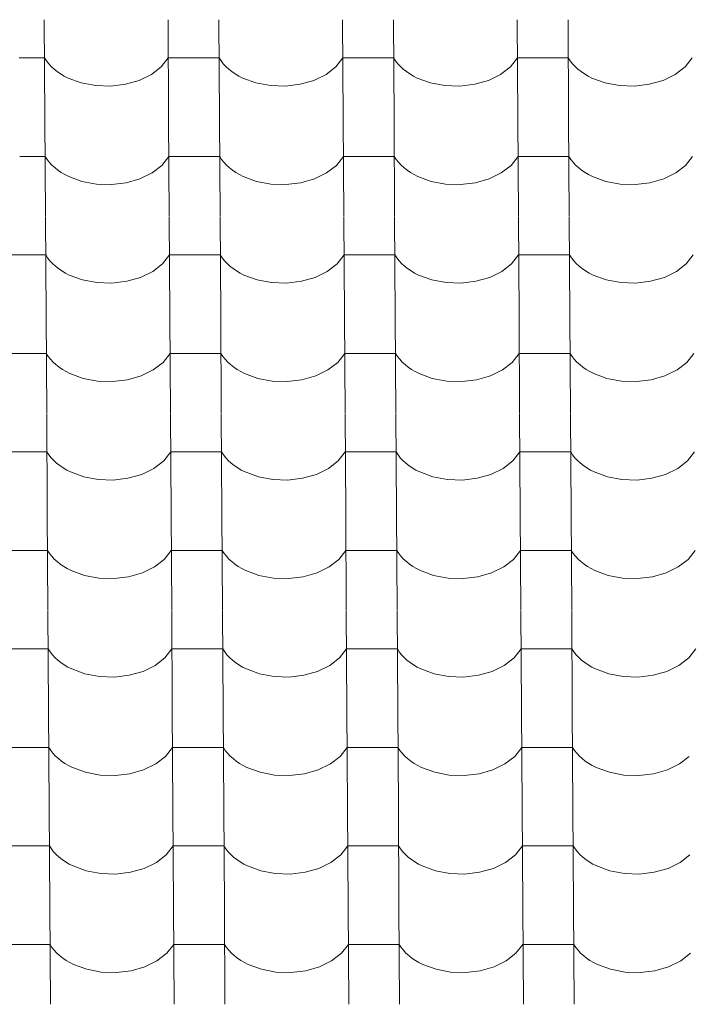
# Model space of a CAD drawing. Header units: millimetres. Extents: x -29001 to 109416, y -1251 to 13451.
# Tile 90 of 163: x -11239 to -10606, y 9032 to 9962. Entities that reach past the tile are written whole.
import ezdxf

# ---------------------------------------------------------------- set-up
doc = ezdxf.new("R2010")
doc.units = ezdxf.units.MM
doc.header["$MEASUREMENT"] = 0
doc.layers.add('POHLED JIŽNÍ_1_Konstrukce - nosné', color=7, linetype='Continuous')
doc.layers.add('POHLED JIŽNÍ_1_Nové_Výplně - Povrchové', color=7, linetype='Continuous')

# ---------------------------------------------------------------- blocks, each defined once
blk = doc.blocks.new('*X1', base_point=(-31394.74, -25864.88))
at = {"layer": 'POHLED JIŽNÍ_1_Nové_Výplně - Povrchové', "color": 21, "linetype": 'Continuous', "lineweight": 20, "true_color": 0xffaaaa}
for p, q in [((-11215.56, 9962.19), (-11214.98, 9869.52)), ((-11098.6, 9962.19), (-11098.02, 9869.52)), ((-11050.57, 9962.19), (-11049.99, 9869.52)), ((-10933.6, 9962.19), (-10933.02, 9869.52)), ((-10885.57, 9962.19), (-10884.99, 9869.52)), ((-10768.61, 9962.19), (-10768.03, 9869.52)), ((-10720.57, 9962.19), (-10719.99, 9869.52)), ((-11215.34, 9926.04), (-11239.35, 9926.04)), ((-11215.34, 9926.04), (-11213.5, 9923.24)), ((-11213.5, 9923.24), (-11211.36, 9920.55)), ((-11211.36, 9920.55), (-11208.93, 9917.96)), ((-11104.99, 9917.65), (-11098.37, 9926.04)), ((-11074.36, 9926.04), (-11098.37, 9926.04)), ((-11050.34, 9926.04), (-11074.36, 9926.04)), ((-11050.34, 9926.04), (-11048.5, 9923.24)), ((-11048.5, 9923.24), (-11046.36, 9920.55)), ((-11046.36, 9920.55), (-11043.94, 9917.96)), ((-10939.99, 9917.65), (-10933.38, 9926.04)), ((-10909.36, 9926.04), (-10933.38, 9926.04)), ((-10885.34, 9926.04), (-10909.36, 9926.04)), ((-10885.34, 9926.04), (-10883.5, 9923.24)), ((-10883.5, 9923.24), (-10881.36, 9920.55)), ((-10881.36, 9920.55), (-10878.94, 9917.96)), ((-10774.99, 9917.65), (-10768.38, 9926.04)), ((-10744.36, 9926.04), (-10768.38, 9926.04)), ((-10720.34, 9926.04), (-10744.36, 9926.04)), ((-10720.34, 9926.04), (-10718.5, 9923.24)), ((-10718.5, 9923.24), (-10716.36, 9920.55)), ((-10716.36, 9920.55), (-10713.94, 9917.96)), ((-10610, 9917.65), (-10603.38, 9926.04)), ((-11208.93, 9917.96), (-11206.24, 9915.5)), ((-11206.24, 9915.5), (-11203.28, 9913.17)), ((-11203.28, 9913.17), (-11200.08, 9910.99)), ((-11114.25, 9910.48), (-11104.99, 9917.65)), ((-11043.94, 9917.96), (-11041.24, 9915.5)), ((-11041.24, 9915.5), (-11038.28, 9913.17)), ((-11038.28, 9913.17), (-11035.09, 9910.99)), ((-10949.26, 9910.48), (-10939.99, 9917.65)), ((-10878.94, 9917.96), (-10876.24, 9915.5)), ((-10876.24, 9915.5), (-10873.29, 9913.17)), ((-10873.29, 9913.17), (-10870.09, 9910.99)), ((-10784.26, 9910.48), (-10774.99, 9917.65)), ((-10713.94, 9917.96), (-10711.24, 9915.5)), ((-10711.24, 9915.5), (-10708.29, 9913.17)), ((-10708.29, 9913.17), (-10705.09, 9910.99)), ((-10619.26, 9910.48), (-10610, 9917.65)), ((-11200.08, 9910.99), (-11196.66, 9908.97)), ((-11196.66, 9908.97), (-11193.03, 9907.12)), ((-11193.03, 9907.12), (-11180.55, 9902.55)), ((-11180.55, 9902.55), (-11166.88, 9899.96)), ((-11138.73, 9901.16), (-11125.7, 9904.89)), ((-11125.7, 9904.89), (-11114.25, 9910.48)), ((-11035.09, 9910.99), (-11031.66, 9908.97)), ((-11031.66, 9908.97), (-11028.03, 9907.12)), ((-11028.03, 9907.12), (-11015.56, 9902.55)), ((-11015.56, 9902.55), (-11001.88, 9899.96)), ((-10973.73, 9901.16), (-10960.7, 9904.89)), ((-10960.7, 9904.89), (-10949.26, 9910.48)), ((-10870.09, 9910.99), (-10866.66, 9908.97)), ((-10866.66, 9908.97), (-10863.03, 9907.12)), ((-10863.03, 9907.12), (-10850.56, 9902.55)), ((-10850.56, 9902.55), (-10836.88, 9899.96)), ((-10808.74, 9901.16), (-10795.7, 9904.89)), ((-10795.7, 9904.89), (-10784.26, 9910.48)), ((-10705.09, 9910.99), (-10701.67, 9908.97)), ((-10701.67, 9908.97), (-10698.03, 9907.12)), ((-10698.03, 9907.12), (-10685.56, 9902.55)), ((-10685.56, 9902.55), (-10671.89, 9899.96)), ((-10643.74, 9901.16), (-10630.7, 9904.89)), ((-10630.7, 9904.89), (-10619.26, 9910.48)), ((-11166.88, 9899.96), (-11152.7, 9899.49)), ((-11152.7, 9899.49), (-11138.73, 9901.16)), ((-11001.88, 9899.96), (-10987.7, 9899.49)), ((-10987.7, 9899.49), (-10973.73, 9901.16)), ((-10836.88, 9899.96), (-10822.7, 9899.49)), ((-10822.7, 9899.49), (-10808.74, 9901.16)), ((-10671.89, 9899.96), (-10657.7, 9899.49)), ((-10657.7, 9899.49), (-10643.74, 9901.16)), ((-11214.98, 9869.18), (-11214.4, 9776.51)), ((-11098.02, 9869.18), (-11097.44, 9776.51)), ((-11049.98, 9869.18), (-11049.4, 9776.51)), ((-10933.02, 9869.18), (-10932.44, 9776.51)), ((-10884.99, 9869.18), (-10884.41, 9776.51)), ((-10768.02, 9869.18), (-10767.44, 9776.51)), ((-10719.99, 9869.18), (-10719.41, 9776.51)), ((-11214.76, 9833.03), (-11238.77, 9833.03)), ((-11214.76, 9833.03), (-11212.91, 9830.23)), ((-11212.91, 9830.23), (-11210.78, 9827.54)), ((-11210.78, 9827.54), (-11208.35, 9824.95)), ((-11104.41, 9824.64), (-11097.79, 9833.03)), ((-11073.78, 9833.03), (-11097.79, 9833.03)), ((-11049.76, 9833.03), (-11073.78, 9833.03)), ((-11049.76, 9833.03), (-11047.92, 9830.23)), ((-11047.92, 9830.23), (-11045.78, 9827.54)), ((-11045.78, 9827.54), (-11043.35, 9824.95)), ((-10939.41, 9824.64), (-10932.79, 9833.03)), ((-10908.78, 9833.03), (-10932.79, 9833.03)), ((-10884.76, 9833.03), (-10908.78, 9833.03)), ((-10884.76, 9833.03), (-10882.92, 9830.23)), ((-10882.92, 9830.23), (-10880.78, 9827.54)), ((-10880.78, 9827.54), (-10878.36, 9824.95)), ((-10774.41, 9824.64), (-10767.8, 9833.03)), ((-10743.78, 9833.03), (-10767.8, 9833.03)), ((-10719.76, 9833.03), (-10743.78, 9833.03)), ((-10719.76, 9833.03), (-10717.92, 9830.23)), ((-10717.92, 9830.23), (-10715.78, 9827.54)), ((-10715.78, 9827.54), (-10713.36, 9824.95)), ((-10609.42, 9824.64), (-10602.8, 9833.03)), ((-11208.35, 9824.95), (-11205.66, 9822.49)), ((-11205.66, 9822.49), (-11202.7, 9820.16)), ((-11202.7, 9820.16), (-11199.5, 9817.98)), ((-11113.67, 9817.47), (-11104.41, 9824.64)), ((-11043.35, 9824.95), (-11040.66, 9822.49)), ((-11040.66, 9822.49), (-11037.7, 9820.16)), ((-11037.7, 9820.16), (-11034.5, 9817.98)), ((-10948.68, 9817.47), (-10939.41, 9824.64)), ((-10878.36, 9824.95), (-10875.66, 9822.49)), ((-10875.66, 9822.49), (-10872.71, 9820.16)), ((-10872.71, 9820.16), (-10869.51, 9817.98)), ((-10783.68, 9817.47), (-10774.41, 9824.64)), ((-10713.36, 9824.95), (-10710.66, 9822.49)), ((-10710.66, 9822.49), (-10707.71, 9820.16)), ((-10707.71, 9820.16), (-10704.51, 9817.98)), ((-10618.68, 9817.47), (-10609.42, 9824.64)), ((-11199.5, 9817.98), (-11196.08, 9815.96)), ((-11196.08, 9815.96), (-11192.44, 9814.11)), ((-11192.44, 9814.11), (-11179.97, 9809.54)), ((-11179.97, 9809.54), (-11166.3, 9806.95)), ((-11138.15, 9808.15), (-11125.11, 9811.88)), ((-11125.11, 9811.88), (-11113.67, 9817.47)), ((-11034.5, 9817.98), (-11031.08, 9815.96)), ((-11031.08, 9815.96), (-11027.45, 9814.11)), ((-11027.45, 9814.11), (-11014.97, 9809.54)), ((-11014.97, 9809.54), (-11001.3, 9806.95)), ((-10973.15, 9808.15), (-10960.12, 9811.88)), ((-10960.12, 9811.88), (-10948.68, 9817.47)), ((-10869.51, 9817.98), (-10866.08, 9815.96)), ((-10866.08, 9815.96), (-10862.45, 9814.11)), ((-10862.45, 9814.11), (-10849.98, 9809.54)), ((-10849.98, 9809.54), (-10836.3, 9806.95)), ((-10808.16, 9808.15), (-10795.12, 9811.88)), ((-10795.12, 9811.88), (-10783.68, 9817.47)), ((-10704.51, 9817.98), (-10701.09, 9815.96)), ((-10701.09, 9815.96), (-10697.45, 9814.11)), ((-10697.45, 9814.11), (-10684.98, 9809.54)), ((-10684.98, 9809.54), (-10671.3, 9806.95)), ((-10643.16, 9808.15), (-10630.12, 9811.88)), ((-10630.12, 9811.88), (-10618.68, 9817.47)), ((-11166.3, 9806.95), (-11152.12, 9806.48)), ((-11152.12, 9806.48), (-11138.15, 9808.15)), ((-11001.3, 9806.95), (-10987.12, 9806.48)), ((-10987.12, 9806.48), (-10973.15, 9808.15)), ((-10836.3, 9806.95), (-10822.12, 9806.48)), ((-10822.12, 9806.48), (-10808.16, 9808.15)), ((-10671.3, 9806.95), (-10657.12, 9806.48)), ((-10657.12, 9806.48), (-10643.16, 9808.15)), ((-11214.4, 9776.17), (-11213.82, 9683.5)), ((-11097.44, 9776.17), (-11096.86, 9683.5)), ((-11049.4, 9776.17), (-11048.82, 9683.5)), ((-10932.44, 9776.17), (-10931.86, 9683.5)), ((-10884.4, 9776.17), (-10883.83, 9683.5)), ((-10767.44, 9776.17), (-10766.86, 9683.5)), ((-10719.41, 9776.17), (-10718.83, 9683.5)), ((-11238.19, 9740.02), (-11262.21, 9740.02)), ((-11214.17, 9740.02), (-11238.19, 9740.02)), ((-11214.17, 9740.02), (-11212.33, 9737.22)), ((-11212.33, 9737.22), (-11210.19, 9734.53)), ((-11103.83, 9731.63), (-11097.21, 9740.02)), ((-11073.19, 9740.02), (-11097.21, 9740.02)), ((-11049.18, 9740.02), (-11073.19, 9740.02)), ((-11049.18, 9740.02), (-11047.33, 9737.22)), ((-11047.33, 9737.22), (-11045.2, 9734.53)), ((-10938.83, 9731.63), (-10932.21, 9740.02)), ((-10908.2, 9740.02), (-10932.21, 9740.02)), ((-10884.18, 9740.02), (-10908.2, 9740.02)), ((-10884.18, 9740.02), (-10882.34, 9737.22)), ((-10882.34, 9737.22), (-10880.2, 9734.53)), ((-10773.83, 9731.63), (-10767.22, 9740.02)), ((-10743.2, 9740.02), (-10767.22, 9740.02)), ((-10719.18, 9740.02), (-10743.2, 9740.02)), ((-10719.18, 9740.02), (-10717.34, 9737.22)), ((-10717.34, 9737.22), (-10715.2, 9734.53)), ((-10608.83, 9731.63), (-10602.22, 9740.02)), ((-11210.19, 9734.53), (-11207.77, 9731.94)), ((-11207.77, 9731.94), (-11205.07, 9729.48)), ((-11205.07, 9729.48), (-11202.12, 9727.15)), ((-11202.12, 9727.15), (-11198.92, 9724.97)), ((-11113.09, 9724.46), (-11103.83, 9731.63)), ((-11045.2, 9734.53), (-11042.77, 9731.94)), ((-11042.77, 9731.94), (-11040.08, 9729.48)), ((-11040.08, 9729.48), (-11037.12, 9727.15)), ((-11037.12, 9727.15), (-11033.92, 9724.97)), ((-10948.09, 9724.46), (-10938.83, 9731.63)), ((-10880.2, 9734.53), (-10877.78, 9731.94)), ((-10877.78, 9731.94), (-10875.08, 9729.48)), ((-10875.08, 9729.48), (-10872.12, 9727.15)), ((-10872.12, 9727.15), (-10868.93, 9724.97)), ((-10783.1, 9724.46), (-10773.83, 9731.63)), ((-10715.2, 9734.53), (-10712.78, 9731.94)), ((-10712.78, 9731.94), (-10710.08, 9729.48)), ((-10710.08, 9729.48), (-10707.13, 9727.15)), ((-10707.13, 9727.15), (-10703.93, 9724.97)), ((-10618.1, 9724.46), (-10608.83, 9731.63)), ((-11198.92, 9724.97), (-11195.5, 9722.95)), ((-11195.5, 9722.95), (-11191.86, 9721.1)), ((-11191.86, 9721.1), (-11179.39, 9716.53)), ((-11179.39, 9716.53), (-11165.72, 9713.94)), ((-11137.57, 9715.14), (-11124.53, 9718.87)), ((-11124.53, 9718.87), (-11113.09, 9724.46)), ((-11033.92, 9724.97), (-11030.5, 9722.95)), ((-11030.5, 9722.95), (-11026.87, 9721.1)), ((-11026.87, 9721.1), (-11014.39, 9716.53)), ((-11014.39, 9716.53), (-11000.72, 9713.94)), ((-10972.57, 9715.14), (-10959.54, 9718.87)), ((-10959.54, 9718.87), (-10948.09, 9724.46)), ((-10868.93, 9724.97), (-10865.5, 9722.95)), ((-10865.5, 9722.95), (-10861.87, 9721.1)), ((-10861.87, 9721.1), (-10849.4, 9716.53)), ((-10849.4, 9716.53), (-10835.72, 9713.94)), ((-10807.57, 9715.14), (-10794.54, 9718.87)), ((-10794.54, 9718.87), (-10783.1, 9724.46)), ((-10703.93, 9724.97), (-10700.5, 9722.95)), ((-10700.5, 9722.95), (-10696.87, 9721.1)), ((-10696.87, 9721.1), (-10684.4, 9716.53)), ((-10684.4, 9716.53), (-10670.72, 9713.94)), ((-10642.58, 9715.14), (-10629.54, 9718.87)), ((-10629.54, 9718.87), (-10618.1, 9724.46)), ((-11165.72, 9713.94), (-11151.53, 9713.47)), ((-11151.53, 9713.47), (-11137.57, 9715.14)), ((-11000.72, 9713.94), (-10986.54, 9713.47)), ((-10986.54, 9713.47), (-10972.57, 9715.14)), ((-10835.72, 9713.94), (-10821.54, 9713.47)), ((-10821.54, 9713.47), (-10807.57, 9715.14)), ((-10670.72, 9713.94), (-10656.54, 9713.47)), ((-10656.54, 9713.47), (-10642.58, 9715.14)), ((-11213.82, 9683.16), (-11213.24, 9590.49)), ((-11096.86, 9683.16), (-11096.28, 9590.49)), ((-11048.82, 9683.16), (-11048.24, 9590.49)), ((-10931.86, 9683.16), (-10931.28, 9590.49)), ((-10883.82, 9683.16), (-10883.24, 9590.49)), ((-10766.86, 9683.16), (-10766.28, 9590.49)), ((-10718.83, 9683.16), (-10718.25, 9590.49)), ((-11237.61, 9647.01), (-11261.63, 9647.01)), ((-11213.59, 9647.01), (-11237.61, 9647.01)), ((-11213.59, 9647.01), (-11211.75, 9644.22)), ((-11211.75, 9644.22), (-11209.61, 9641.52)), ((-11103.24, 9638.62), (-11096.63, 9647.01)), ((-11072.61, 9647.01), (-11096.63, 9647.01)), ((-11048.59, 9647.01), (-11072.61, 9647.01)), ((-11048.59, 9647.01), (-11046.75, 9644.22)), ((-11046.75, 9644.22), (-11044.62, 9641.52)), ((-10938.25, 9638.62), (-10931.63, 9647.01)), ((-10907.61, 9647.01), (-10931.63, 9647.01)), ((-10883.6, 9647.01), (-10907.61, 9647.01)), ((-10883.6, 9647.01), (-10881.76, 9644.22)), ((-10881.76, 9644.22), (-10879.62, 9641.52)), ((-10773.25, 9638.62), (-10766.63, 9647.01)), ((-10742.62, 9647.01), (-10766.63, 9647.01)), ((-10718.6, 9647.01), (-10742.62, 9647.01)), ((-10718.6, 9647.01), (-10716.76, 9644.22)), ((-10716.76, 9644.22), (-10714.62, 9641.52)), ((-10608.25, 9638.62), (-10601.64, 9647.01)), ((-11209.61, 9641.52), (-11207.19, 9638.93)), ((-11207.19, 9638.93), (-11204.49, 9636.47)), ((-11204.49, 9636.47), (-11201.54, 9634.14)), ((-11201.54, 9634.14), (-11198.34, 9631.96)), ((-11112.51, 9631.45), (-11103.24, 9638.62)), ((-11044.62, 9641.52), (-11042.19, 9638.93)), ((-11042.19, 9638.93), (-11039.49, 9636.47)), ((-11039.49, 9636.47), (-11036.54, 9634.14)), ((-11036.54, 9634.14), (-11033.34, 9631.96)), ((-10947.51, 9631.45), (-10938.25, 9638.62)), ((-10879.62, 9641.52), (-10877.19, 9638.93)), ((-10877.19, 9638.93), (-10874.5, 9636.47)), ((-10874.5, 9636.47), (-10871.54, 9634.14)), ((-10871.54, 9634.14), (-10868.34, 9631.96)), ((-10782.52, 9631.45), (-10773.25, 9638.62)), ((-10714.62, 9641.52), (-10712.2, 9638.93)), ((-10712.2, 9638.93), (-10709.5, 9636.47)), ((-10709.5, 9636.47), (-10706.55, 9634.14)), ((-10706.55, 9634.14), (-10703.35, 9631.96)), ((-10617.52, 9631.45), (-10608.25, 9638.62)), ((-11198.34, 9631.96), (-11194.91, 9629.94)), ((-11194.91, 9629.94), (-11191.28, 9628.1)), ((-11191.28, 9628.1), (-11178.81, 9623.52)), ((-11178.81, 9623.52), (-11165.13, 9620.94)), ((-11136.99, 9622.13), (-11123.95, 9625.86)), ((-11123.95, 9625.86), (-11112.51, 9631.45)), ((-11033.34, 9631.96), (-11029.92, 9629.94)), ((-11029.92, 9629.94), (-11026.28, 9628.1)), ((-11026.28, 9628.1), (-11013.81, 9623.52)), ((-11013.81, 9623.52), (-11000.14, 9620.94)), ((-10971.99, 9622.13), (-10958.95, 9625.86)), ((-10958.95, 9625.86), (-10947.51, 9631.45)), ((-10868.34, 9631.96), (-10864.92, 9629.94)), ((-10864.92, 9629.94), (-10861.29, 9628.1)), ((-10861.29, 9628.1), (-10848.81, 9623.52)), ((-10848.81, 9623.52), (-10835.14, 9620.94)), ((-10806.99, 9622.13), (-10793.96, 9625.86)), ((-10793.96, 9625.86), (-10782.52, 9631.45)), ((-10703.35, 9631.96), (-10699.92, 9629.94)), ((-10699.92, 9629.94), (-10696.29, 9628.1)), ((-10696.29, 9628.1), (-10683.82, 9623.52)), ((-10683.82, 9623.52), (-10670.14, 9620.94)), ((-10642, 9622.13), (-10628.96, 9625.86)), ((-10628.96, 9625.86), (-10617.52, 9631.45)), ((-11165.13, 9620.94), (-11150.95, 9620.46)), ((-11150.95, 9620.46), (-11136.99, 9622.13)), ((-11000.14, 9620.94), (-10985.95, 9620.46)), ((-10985.95, 9620.46), (-10971.99, 9622.13)), ((-10835.14, 9620.94), (-10820.96, 9620.46)), ((-10820.96, 9620.46), (-10806.99, 9622.13)), ((-10670.14, 9620.94), (-10655.96, 9620.46)), ((-10655.96, 9620.46), (-10642, 9622.13)), ((-11213.24, 9590.16), (-11212.66, 9497.48)), ((-11096.27, 9590.16), (-11095.69, 9497.48)), ((-11048.24, 9590.16), (-11047.66, 9497.48)), ((-10931.28, 9590.16), (-10930.7, 9497.48)), ((-10883.24, 9590.16), (-10882.66, 9497.48)), ((-10766.28, 9590.16), (-10765.7, 9497.48)), ((-10718.24, 9590.16), (-10717.67, 9497.48)), ((-11237.03, 9554), (-11261.05, 9554)), ((-11213.01, 9554), (-11237.03, 9554)), ((-11213.01, 9554), (-11211.17, 9551.21)), ((-11211.17, 9551.21), (-11209.03, 9548.51)), ((-11102.66, 9545.61), (-11096.05, 9554)), ((-11072.03, 9554), (-11096.05, 9554)), ((-11048.01, 9554), (-11072.03, 9554)), ((-11048.01, 9554), (-11046.17, 9551.21)), ((-11046.17, 9551.21), (-11044.03, 9548.51)), ((-10937.67, 9545.61), (-10931.05, 9554)), ((-10907.03, 9554), (-10931.05, 9554)), ((-10883.02, 9554), (-10907.03, 9554)), ((-10883.02, 9554), (-10881.17, 9551.21)), ((-10881.17, 9551.21), (-10879.04, 9548.51)), ((-10772.67, 9545.61), (-10766.05, 9554)), ((-10742.04, 9554), (-10766.05, 9554)), ((-10718.02, 9554), (-10742.04, 9554)), ((-10718.02, 9554), (-10716.18, 9551.21)), ((-10716.18, 9551.21), (-10714.04, 9548.51)), ((-10607.67, 9545.61), (-10601.06, 9554)), ((-11209.03, 9548.51), (-11206.61, 9545.92)), ((-11206.61, 9545.92), (-11203.91, 9543.46)), ((-11203.91, 9543.46), (-11200.96, 9541.13)), ((-11200.96, 9541.13), (-11197.76, 9538.95)), ((-11111.93, 9538.44), (-11102.66, 9545.61)), ((-11044.03, 9548.51), (-11041.61, 9545.92)), ((-11041.61, 9545.92), (-11038.91, 9543.46)), ((-11038.91, 9543.46), (-11035.96, 9541.13)), ((-11035.96, 9541.13), (-11032.76, 9538.95)), ((-10946.93, 9538.44), (-10937.67, 9545.61)), ((-10879.04, 9548.51), (-10876.61, 9545.92)), ((-10876.61, 9545.92), (-10873.92, 9543.46)), ((-10873.92, 9543.46), (-10870.96, 9541.13)), ((-10870.96, 9541.13), (-10867.76, 9538.95)), ((-10781.93, 9538.44), (-10772.67, 9545.61)), ((-10714.04, 9548.51), (-10711.62, 9545.92)), ((-10711.62, 9545.92), (-10708.92, 9543.46)), ((-10708.92, 9543.46), (-10705.96, 9541.13)), ((-10705.96, 9541.13), (-10702.77, 9538.95)), ((-10616.94, 9538.44), (-10607.67, 9545.61)), ((-11197.76, 9538.95), (-11194.33, 9536.93)), ((-11194.33, 9536.93), (-11190.7, 9535.09)), ((-11190.7, 9535.09), (-11178.23, 9530.51)), ((-11178.23, 9530.51), (-11164.55, 9527.93)), ((-11136.41, 9529.13), (-11123.37, 9532.85)), ((-11123.37, 9532.85), (-11111.93, 9538.44)), ((-11032.76, 9538.95), (-11029.34, 9536.93)), ((-11029.34, 9536.93), (-11025.7, 9535.09)), ((-11025.7, 9535.09), (-11013.23, 9530.51)), ((-11013.23, 9530.51), (-10999.55, 9527.93)), ((-10971.41, 9529.13), (-10958.37, 9532.85)), ((-10958.37, 9532.85), (-10946.93, 9538.44)), ((-10867.76, 9538.95), (-10864.34, 9536.93)), ((-10864.34, 9536.93), (-10860.7, 9535.09)), ((-10860.7, 9535.09), (-10848.23, 9530.51)), ((-10848.23, 9530.51), (-10834.56, 9527.93)), ((-10806.41, 9529.13), (-10793.38, 9532.85)), ((-10793.38, 9532.85), (-10781.93, 9538.44)), ((-10702.77, 9538.95), (-10699.34, 9536.93)), ((-10699.34, 9536.93), (-10695.71, 9535.09)), ((-10695.71, 9535.09), (-10683.24, 9530.51)), ((-10683.24, 9530.51), (-10669.56, 9527.93)), ((-10641.41, 9529.13), (-10628.38, 9532.85)), ((-10628.38, 9532.85), (-10616.94, 9538.44)), ((-11164.55, 9527.93), (-11150.37, 9527.46)), ((-11150.37, 9527.46), (-11136.41, 9529.13)), ((-10999.55, 9527.93), (-10985.37, 9527.46)), ((-10985.37, 9527.46), (-10971.41, 9529.13)), ((-10834.56, 9527.93), (-10820.38, 9527.46)), ((-10820.38, 9527.46), (-10806.41, 9529.13)), ((-10669.56, 9527.93), (-10655.38, 9527.46)), ((-10655.38, 9527.46), (-10641.41, 9529.13)), ((-11212.66, 9497.15), (-11212.08, 9404.47)), ((-11095.69, 9497.15), (-11095.11, 9404.47)), ((-11047.66, 9497.15), (-11047.08, 9404.47)), ((-10930.69, 9497.15), (-10930.12, 9404.47)), ((-10882.66, 9497.15), (-10882.08, 9404.47)), ((-10765.7, 9497.15), (-10765.12, 9404.47)), ((-10717.66, 9497.15), (-10717.08, 9404.47)), ((-11236.45, 9460.99), (-11260.46, 9460.99)), ((-11212.43, 9460.99), (-11236.45, 9460.99)), ((-11212.43, 9460.99), (-11210.59, 9458.2)), ((-11210.59, 9458.2), (-11208.45, 9455.5)), ((-11102.08, 9452.6), (-11095.47, 9460.99)), ((-11071.45, 9460.99), (-11095.47, 9460.99)), ((-11047.43, 9460.99), (-11071.45, 9460.99)), ((-11047.43, 9460.99), (-11045.59, 9458.2)), ((-11045.59, 9458.2), (-11043.45, 9455.5)), ((-10937.08, 9452.6), (-10930.47, 9460.99)), ((-10906.45, 9460.99), (-10930.47, 9460.99)), ((-10882.43, 9460.99), (-10906.45, 9460.99)), ((-10882.43, 9460.99), (-10880.59, 9458.2)), ((-10880.59, 9458.2), (-10878.45, 9455.5)), ((-10772.09, 9452.6), (-10765.47, 9460.99)), ((-10741.45, 9460.99), (-10765.47, 9460.99)), ((-10717.44, 9460.99), (-10741.45, 9460.99)), ((-10717.44, 9460.99), (-10715.6, 9458.2)), ((-10715.6, 9458.2), (-10713.46, 9455.5)), ((-10607.09, 9452.6), (-10600.47, 9460.99)), ((-11208.45, 9455.5), (-11206.03, 9452.91)), ((-11206.03, 9452.91), (-11203.33, 9450.45)), ((-11203.33, 9450.45), (-11200.37, 9448.12)), ((-11200.37, 9448.12), (-11197.18, 9445.94)), ((-11111.35, 9445.43), (-11102.08, 9452.6)), ((-11043.45, 9455.5), (-11041.03, 9452.91)), ((-11041.03, 9452.91), (-11038.33, 9450.45)), ((-11038.33, 9450.45), (-11035.38, 9448.12)), ((-11035.38, 9448.12), (-11032.18, 9445.94)), ((-10946.35, 9445.43), (-10937.08, 9452.6)), ((-10878.45, 9455.5), (-10876.03, 9452.91)), ((-10876.03, 9452.91), (-10873.33, 9450.45)), ((-10873.33, 9450.45), (-10870.38, 9448.12)), ((-10870.38, 9448.12), (-10867.18, 9445.94)), ((-10781.35, 9445.43), (-10772.09, 9452.6)), ((-10713.46, 9455.5), (-10711.03, 9452.91)), ((-10711.03, 9452.91), (-10708.34, 9450.45)), ((-10708.34, 9450.45), (-10705.38, 9448.12)), ((-10705.38, 9448.12), (-10702.18, 9445.94)), ((-10616.35, 9445.43), (-10607.09, 9452.6)), ((-11197.18, 9445.94), (-11193.75, 9443.93)), ((-11193.75, 9443.93), (-11190.12, 9442.08)), ((-11190.12, 9442.08), (-11177.65, 9437.5)), ((-11177.65, 9437.5), (-11163.97, 9434.92)), ((-11135.82, 9436.12), (-11122.79, 9439.84)), ((-11122.79, 9439.84), (-11111.35, 9445.43)), ((-11032.18, 9445.94), (-11028.75, 9443.93)), ((-11028.75, 9443.93), (-11025.12, 9442.08)), ((-11025.12, 9442.08), (-11012.65, 9437.5)), ((-11012.65, 9437.5), (-10998.97, 9434.92)), ((-10970.83, 9436.12), (-10957.79, 9439.84)), ((-10957.79, 9439.84), (-10946.35, 9445.43)), ((-10867.18, 9445.94), (-10863.76, 9443.93)), ((-10863.76, 9443.93), (-10860.12, 9442.08)), ((-10860.12, 9442.08), (-10847.65, 9437.5)), ((-10847.65, 9437.5), (-10833.98, 9434.92)), ((-10805.83, 9436.12), (-10792.79, 9439.84)), ((-10792.79, 9439.84), (-10781.35, 9445.43)), ((-10702.18, 9445.94), (-10698.76, 9443.93)), ((-10698.76, 9443.93), (-10695.13, 9442.08)), ((-10695.13, 9442.08), (-10682.65, 9437.5)), ((-10682.65, 9437.5), (-10668.98, 9434.92)), ((-10640.83, 9436.12), (-10627.8, 9439.84)), ((-10627.8, 9439.84), (-10616.35, 9445.43)), ((-11163.97, 9434.92), (-11149.79, 9434.45)), ((-11149.79, 9434.45), (-11135.82, 9436.12)), ((-10998.97, 9434.92), (-10984.79, 9434.45)), ((-10984.79, 9434.45), (-10970.83, 9436.12)), ((-10833.98, 9434.92), (-10819.79, 9434.45)), ((-10819.79, 9434.45), (-10805.83, 9436.12)), ((-10668.98, 9434.92), (-10654.8, 9434.45)), ((-10654.8, 9434.45), (-10640.83, 9436.12)), ((-11212.07, 9404.14), (-11211.49, 9311.46)), ((-11095.11, 9404.14), (-11094.53, 9311.46)), ((-11047.08, 9404.14), (-11046.5, 9311.46)), ((-10930.11, 9404.14), (-10929.53, 9311.46)), ((-10882.08, 9404.14), (-10881.5, 9311.46)), ((-10765.12, 9404.14), (-10764.54, 9311.46)), ((-10717.08, 9404.14), (-10716.5, 9311.46)), ((-11235.86, 9367.98), (-11259.88, 9367.98)), ((-11211.85, 9367.98), (-11235.86, 9367.98)), ((-11211.85, 9367.98), (-11210.01, 9365.19)), ((-11210.01, 9365.19), (-11207.87, 9362.49)), ((-11101.5, 9359.59), (-11094.88, 9367.98)), ((-11070.87, 9367.98), (-11094.88, 9367.98)), ((-11046.85, 9367.98), (-11070.87, 9367.98)), ((-11046.85, 9367.98), (-11045.01, 9365.19)), ((-11045.01, 9365.19), (-11042.87, 9362.49)), ((-10936.5, 9359.59), (-10929.89, 9367.98)), ((-10905.87, 9367.98), (-10929.89, 9367.98)), ((-10881.85, 9367.98), (-10905.87, 9367.98)), ((-10881.85, 9367.98), (-10880.01, 9365.19)), ((-10880.01, 9365.19), (-10877.87, 9362.49)), ((-10771.51, 9359.59), (-10764.89, 9367.98)), ((-10740.87, 9367.98), (-10764.89, 9367.98)), ((-10716.86, 9367.98), (-10740.87, 9367.98)), ((-10716.86, 9367.98), (-10715.01, 9365.19)), ((-10715.01, 9365.19), (-10712.88, 9362.49)), ((-10606.51, 9359.59), (-10599.89, 9367.98)), ((-11207.87, 9362.49), (-11205.44, 9359.9)), ((-11205.44, 9359.9), (-11202.75, 9357.44)), ((-11202.75, 9357.44), (-11199.79, 9355.11)), ((-11199.79, 9355.11), (-11196.59, 9352.93)), ((-11110.77, 9352.42), (-11101.5, 9359.59)), ((-11042.87, 9362.49), (-11040.45, 9359.9)), ((-11040.45, 9359.9), (-11037.75, 9357.44)), ((-11037.75, 9357.44), (-11034.8, 9355.11)), ((-11034.8, 9355.11), (-11031.6, 9352.93)), ((-10945.77, 9352.42), (-10936.5, 9359.59)), ((-10877.87, 9362.49), (-10875.45, 9359.9)), ((-10875.45, 9359.9), (-10872.75, 9357.44)), ((-10872.75, 9357.44), (-10869.8, 9355.11)), ((-10869.8, 9355.11), (-10866.6, 9352.93)), ((-10780.77, 9352.42), (-10771.51, 9359.59)), ((-10712.88, 9362.49), (-10710.45, 9359.9)), ((-10710.45, 9359.9), (-10707.76, 9357.44)), ((-10707.76, 9357.44), (-10704.8, 9355.11)), ((-10704.8, 9355.11), (-10701.6, 9352.93)), ((-10615.77, 9352.42), (-10606.51, 9359.59)), ((-11196.59, 9352.93), (-11193.17, 9350.92)), ((-11193.17, 9350.92), (-11189.54, 9349.07)), ((-11189.54, 9349.07), (-11177.06, 9344.5)), ((-11177.06, 9344.5), (-11163.39, 9341.91)), ((-11135.24, 9343.11), (-11122.21, 9346.83)), ((-11122.21, 9346.83), (-11110.77, 9352.42)), ((-11031.6, 9352.93), (-11028.17, 9350.92)), ((-11028.17, 9350.92), (-11024.54, 9349.07)), ((-11024.54, 9349.07), (-11012.07, 9344.5)), ((-11012.07, 9344.5), (-10998.39, 9341.91)), ((-10970.25, 9343.11), (-10957.21, 9346.83)), ((-10957.21, 9346.83), (-10945.77, 9352.42)), ((-10866.6, 9352.93), (-10863.17, 9350.92)), ((-10863.17, 9350.92), (-10859.54, 9349.07)), ((-10859.54, 9349.07), (-10847.07, 9344.5)), ((-10847.07, 9344.5), (-10833.39, 9341.91)), ((-10805.25, 9343.11), (-10792.21, 9346.83)), ((-10792.21, 9346.83), (-10780.77, 9352.42)), ((-10701.6, 9352.93), (-10698.18, 9350.92)), ((-10698.18, 9350.92), (-10694.54, 9349.07)), ((-10694.54, 9349.07), (-10682.07, 9344.5)), ((-10682.07, 9344.5), (-10668.4, 9341.91)), ((-10640.25, 9343.11), (-10627.22, 9346.83)), ((-10627.22, 9346.83), (-10615.77, 9352.42)), ((-11163.39, 9341.91), (-11149.21, 9341.44)), ((-11149.21, 9341.44), (-11135.24, 9343.11)), ((-10998.39, 9341.91), (-10984.21, 9341.44)), ((-10984.21, 9341.44), (-10970.25, 9343.11)), ((-10833.39, 9341.91), (-10819.21, 9341.44)), ((-10819.21, 9341.44), (-10805.25, 9343.11)), ((-10668.4, 9341.91), (-10654.22, 9341.44)), ((-10654.22, 9341.44), (-10640.25, 9343.11)), ((-11211.49, 9311.13), (-11210.91, 9218.45)), ((-11094.53, 9311.13), (-11093.95, 9218.45)), ((-11046.49, 9311.13), (-11045.92, 9218.45)), ((-10929.53, 9311.13), (-10928.95, 9218.45)), ((-10881.5, 9311.13), (-10880.92, 9218.45)), ((-10764.53, 9311.13), (-10763.95, 9218.45)), ((-10716.5, 9311.13), (-10715.92, 9218.45)), ((-11235.28, 9274.97), (-11259.3, 9274.97)), ((-11211.27, 9274.97), (-11235.28, 9274.97)), ((-11211.27, 9274.97), (-11209.42, 9272.18)), ((-11209.42, 9272.18), (-11207.29, 9269.48)), ((-11100.92, 9266.59), (-11094.3, 9274.97)), ((-11070.29, 9274.97), (-11094.3, 9274.97)), ((-11046.27, 9274.97), (-11070.29, 9274.97)), ((-11046.27, 9274.97), (-11044.43, 9272.18)), ((-11044.43, 9272.18), (-11042.29, 9269.48)), ((-10935.92, 9266.59), (-10929.31, 9274.97)), ((-10905.29, 9274.97), (-10929.31, 9274.97)), ((-10881.27, 9274.97), (-10905.29, 9274.97)), ((-10881.27, 9274.97), (-10879.43, 9272.18)), ((-10879.43, 9272.18), (-10877.29, 9269.48)), ((-10770.92, 9266.59), (-10764.31, 9274.97)), ((-10740.29, 9274.97), (-10764.31, 9274.97)), ((-10716.27, 9274.97), (-10740.29, 9274.97)), ((-10716.27, 9274.97), (-10714.43, 9272.18)), ((-10714.43, 9272.18), (-10712.29, 9269.48)), ((-11207.29, 9269.48), (-11204.86, 9266.9)), ((-11204.86, 9266.9), (-11202.17, 9264.43)), ((-11202.17, 9264.43), (-11199.21, 9262.1)), ((-11199.21, 9262.1), (-11196.01, 9259.93)), ((-11110.18, 9259.41), (-11100.92, 9266.59)), ((-11042.29, 9269.48), (-11039.87, 9266.9)), ((-11039.87, 9266.9), (-11037.17, 9264.43)), ((-11037.17, 9264.43), (-11034.21, 9262.1)), ((-11034.21, 9262.1), (-11031.02, 9259.93)), ((-10945.19, 9259.41), (-10935.92, 9266.59)), ((-10877.29, 9269.48), (-10874.87, 9266.9)), ((-10874.87, 9266.9), (-10872.17, 9264.43)), ((-10872.17, 9264.43), (-10869.22, 9262.1)), ((-10869.22, 9262.1), (-10866.02, 9259.93)), ((-10780.19, 9259.41), (-10770.92, 9266.59)), ((-10712.29, 9269.48), (-10709.87, 9266.9)), ((-10709.87, 9266.9), (-10707.17, 9264.43)), ((-10707.17, 9264.43), (-10704.22, 9262.1)), ((-10704.22, 9262.1), (-10701.02, 9259.93)), ((-10615.19, 9259.41), (-10605.93, 9266.59)), ((-11196.01, 9259.93), (-11192.59, 9257.91)), ((-11192.59, 9257.91), (-11188.96, 9256.06)), ((-11188.96, 9256.06), (-11176.48, 9251.49)), ((-11176.48, 9251.49), (-11162.81, 9248.9)), ((-11134.66, 9250.1), (-11121.63, 9253.82)), ((-11121.63, 9253.82), (-11110.18, 9259.41)), ((-11031.02, 9259.93), (-11027.59, 9257.91)), ((-11027.59, 9257.91), (-11023.96, 9256.06)), ((-11023.96, 9256.06), (-11011.49, 9251.49)), ((-11011.49, 9251.49), (-10997.81, 9248.9)), ((-10969.66, 9250.1), (-10956.63, 9253.82)), ((-10956.63, 9253.82), (-10945.19, 9259.41)), ((-10866.02, 9259.93), (-10862.59, 9257.91)), ((-10862.59, 9257.91), (-10858.96, 9256.06)), ((-10858.96, 9256.06), (-10846.49, 9251.49)), ((-10846.49, 9251.49), (-10832.81, 9248.9)), ((-10804.67, 9250.1), (-10791.63, 9253.82)), ((-10791.63, 9253.82), (-10780.19, 9259.41)), ((-10701.02, 9259.93), (-10697.6, 9257.91)), ((-10697.6, 9257.91), (-10693.96, 9256.06)), ((-10693.96, 9256.06), (-10681.49, 9251.49)), ((-10681.49, 9251.49), (-10667.82, 9248.9)), ((-10639.67, 9250.1), (-10626.63, 9253.82)), ((-10626.63, 9253.82), (-10615.19, 9259.41)), ((-11162.81, 9248.9), (-11148.63, 9248.43)), ((-11148.63, 9248.43), (-11134.66, 9250.1)), ((-10997.81, 9248.9), (-10983.63, 9248.43)), ((-10983.63, 9248.43), (-10969.66, 9250.1)), ((-10832.81, 9248.9), (-10818.63, 9248.43)), ((-10818.63, 9248.43), (-10804.67, 9250.1)), ((-10667.82, 9248.9), (-10653.63, 9248.43)), ((-10653.63, 9248.43), (-10639.67, 9250.1)), ((-11210.91, 9218.12), (-11210.33, 9125.44)), ((-11093.95, 9218.12), (-11093.37, 9125.44)), ((-11045.91, 9218.12), (-11045.33, 9125.44)), ((-10928.95, 9218.12), (-10928.37, 9125.44)), ((-10880.92, 9218.12), (-10880.34, 9125.44)), ((-10763.95, 9218.12), (-10763.37, 9125.44)), ((-10715.92, 9218.12), (-10715.34, 9125.44)), ((-11234.7, 9181.96), (-11258.72, 9181.96)), ((-11210.68, 9181.96), (-11234.7, 9181.96)), ((-11210.68, 9181.96), (-11208.84, 9179.17)), ((-11208.84, 9179.17), (-11206.7, 9176.47)), ((-11100.34, 9173.58), (-11093.72, 9181.96)), ((-11069.7, 9181.96), (-11093.72, 9181.96)), ((-11045.69, 9181.96), (-11069.7, 9181.96)), ((-11045.69, 9181.96), (-11043.85, 9179.17)), ((-11043.85, 9179.17), (-11041.71, 9176.47)), ((-10935.34, 9173.58), (-10928.72, 9181.96)), ((-10904.71, 9181.96), (-10928.72, 9181.96)), ((-10880.69, 9181.96), (-10904.71, 9181.96)), ((-10880.69, 9181.96), (-10878.85, 9179.17)), ((-10878.85, 9179.17), (-10876.71, 9176.47)), ((-10770.34, 9173.58), (-10763.73, 9181.96)), ((-10739.71, 9181.96), (-10763.73, 9181.96)), ((-10715.69, 9181.96), (-10739.71, 9181.96)), ((-10715.69, 9181.96), (-10713.85, 9179.17)), ((-10713.85, 9179.17), (-10711.71, 9176.47)), ((-11206.7, 9176.47), (-11204.28, 9173.89)), ((-11204.28, 9173.89), (-11201.58, 9171.42)), ((-11201.58, 9171.42), (-11198.63, 9169.1)), ((-11198.63, 9169.1), (-11195.43, 9166.92)), ((-11109.6, 9166.4), (-11100.34, 9173.58)), ((-11041.71, 9176.47), (-11039.28, 9173.89)), ((-11039.28, 9173.89), (-11036.59, 9171.42)), ((-11036.59, 9171.42), (-11033.63, 9169.1)), ((-11033.63, 9169.1), (-11030.43, 9166.92)), ((-10944.6, 9166.4), (-10935.34, 9173.58)), ((-10876.71, 9176.47), (-10874.29, 9173.89)), ((-10874.29, 9173.89), (-10871.59, 9171.42)), ((-10871.59, 9171.42), (-10868.63, 9169.1)), ((-10868.63, 9169.1), (-10865.44, 9166.92)), ((-10779.61, 9166.4), (-10770.34, 9173.58)), ((-10711.71, 9176.47), (-10709.29, 9173.89)), ((-10709.29, 9173.89), (-10706.59, 9171.42)), ((-10706.59, 9171.42), (-10703.64, 9169.1)), ((-10703.64, 9169.1), (-10700.44, 9166.92)), ((-10614.61, 9166.4), (-10605.34, 9173.58)), ((-11195.43, 9166.92), (-11192.01, 9164.9)), ((-11192.01, 9164.9), (-11188.37, 9163.05)), ((-11188.37, 9163.05), (-11175.9, 9158.48)), ((-11175.9, 9158.48), (-11162.23, 9155.89)), ((-11134.08, 9157.09), (-11121.04, 9160.81)), ((-11121.04, 9160.81), (-11109.6, 9166.4)), ((-11030.43, 9166.92), (-11027.01, 9164.9)), ((-11027.01, 9164.9), (-11023.38, 9163.05)), ((-11023.38, 9163.05), (-11010.9, 9158.48)), ((-11010.9, 9158.48), (-10997.23, 9155.89)), ((-10969.08, 9157.09), (-10956.05, 9160.81)), ((-10956.05, 9160.81), (-10944.6, 9166.4)), ((-10865.44, 9166.92), (-10862.01, 9164.9)), ((-10862.01, 9164.9), (-10858.38, 9163.05)), ((-10858.38, 9163.05), (-10845.91, 9158.48)), ((-10845.91, 9158.48), (-10832.23, 9155.89)), ((-10804.09, 9157.09), (-10791.05, 9160.81)), ((-10791.05, 9160.81), (-10779.61, 9166.4)), ((-10700.44, 9166.92), (-10697.01, 9164.9)), ((-10697.01, 9164.9), (-10693.38, 9163.05)), ((-10693.38, 9163.05), (-10680.91, 9158.48)), ((-10680.91, 9158.48), (-10667.23, 9155.89)), ((-10639.09, 9157.09), (-10626.05, 9160.81)), ((-10626.05, 9160.81), (-10614.61, 9166.4)), ((-11162.23, 9155.89), (-11148.04, 9155.42)), ((-11148.04, 9155.42), (-11134.08, 9157.09)), ((-10997.23, 9155.89), (-10983.05, 9155.42)), ((-10983.05, 9155.42), (-10969.08, 9157.09)), ((-10832.23, 9155.89), (-10818.05, 9155.42)), ((-10818.05, 9155.42), (-10804.09, 9157.09)), ((-10667.23, 9155.89), (-10653.05, 9155.42)), ((-10653.05, 9155.42), (-10639.09, 9157.09)), ((-11210.33, 9125.11), (-11209.75, 9032.43)), ((-11093.37, 9125.11), (-11092.79, 9032.43)), ((-11045.33, 9125.11), (-11044.75, 9032.43)), ((-10928.37, 9125.11), (-10927.79, 9032.43)), ((-10880.33, 9125.11), (-10879.75, 9032.43)), ((-10763.37, 9125.11), (-10762.79, 9032.43)), ((-10715.34, 9125.11), (-10714.76, 9032.43)), ((-11234.12, 9088.95), (-11258.14, 9088.95)), ((-11210.1, 9088.95), (-11234.12, 9088.95)), ((-11210.1, 9088.95), (-11208.26, 9086.16)), ((-11208.26, 9086.16), (-11206.12, 9083.46)), ((-11099.76, 9080.57), (-11093.14, 9088.95)), ((-11069.12, 9088.95), (-11093.14, 9088.95)), ((-11045.11, 9088.95), (-11069.12, 9088.95)), ((-11045.11, 9088.95), (-11043.26, 9086.16)), ((-11043.26, 9086.16), (-11041.13, 9083.46)), ((-10934.76, 9080.57), (-10928.14, 9088.95)), ((-10904.13, 9088.95), (-10928.14, 9088.95)), ((-10880.11, 9088.95), (-10904.13, 9088.95)), ((-10880.11, 9088.95), (-10878.27, 9086.16)), ((-10878.27, 9086.16), (-10876.13, 9083.46)), ((-10769.76, 9080.57), (-10763.15, 9088.95)), ((-10739.13, 9088.95), (-10763.15, 9088.95)), ((-10715.11, 9088.95), (-10739.13, 9088.95)), ((-10715.11, 9088.95), (-10713.27, 9086.16)), ((-10713.27, 9086.16), (-10711.13, 9083.46)), ((-11206.12, 9083.46), (-11203.7, 9080.88)), ((-11203.7, 9080.88), (-11201, 9078.41)), ((-11201, 9078.41), (-11198.05, 9076.09)), ((-11198.05, 9076.09), (-11194.85, 9073.91)), ((-11109.02, 9073.4), (-11099.76, 9080.57)), ((-11041.13, 9083.46), (-11038.7, 9080.88)), ((-11038.7, 9080.88), (-11036.01, 9078.41)), ((-11036.01, 9078.41), (-11033.05, 9076.09)), ((-11033.05, 9076.09), (-11029.85, 9073.91)), ((-10944.02, 9073.4), (-10934.76, 9080.57)), ((-10876.13, 9083.46), (-10873.7, 9080.88)), ((-10873.7, 9080.88), (-10871.01, 9078.41)), ((-10871.01, 9078.41), (-10868.05, 9076.09)), ((-10868.05, 9076.09), (-10864.85, 9073.91)), ((-10779.03, 9073.4), (-10769.76, 9080.57)), ((-10711.13, 9083.46), (-10708.71, 9080.88)), ((-10708.71, 9080.88), (-10706.01, 9078.41)), ((-10706.01, 9078.41), (-10703.06, 9076.09)), ((-10703.06, 9076.09), (-10699.86, 9073.91)), ((-10614.03, 9073.4), (-10604.76, 9080.57)), ((-11194.85, 9073.91), (-11191.43, 9071.89)), ((-11191.43, 9071.89), (-11187.79, 9070.04)), ((-11187.79, 9070.04), (-11175.32, 9065.47)), ((-11175.32, 9065.47), (-11161.64, 9062.88)), ((-11133.5, 9064.08), (-11120.46, 9067.8)), ((-11120.46, 9067.8), (-11109.02, 9073.4)), ((-11029.85, 9073.91), (-11026.43, 9071.89)), ((-11026.43, 9071.89), (-11022.79, 9070.04)), ((-11022.79, 9070.04), (-11010.32, 9065.47)), ((-11010.32, 9065.47), (-10996.65, 9062.88)), ((-10968.5, 9064.08), (-10955.47, 9067.8)), ((-10955.47, 9067.8), (-10944.02, 9073.4)), ((-10864.85, 9073.91), (-10861.43, 9071.89)), ((-10861.43, 9071.89), (-10857.8, 9070.04)), ((-10857.8, 9070.04), (-10845.33, 9065.47)), ((-10845.33, 9065.47), (-10831.65, 9062.88)), ((-10803.5, 9064.08), (-10790.47, 9067.8)), ((-10790.47, 9067.8), (-10779.03, 9073.4)), ((-10699.86, 9073.91), (-10696.43, 9071.89)), ((-10696.43, 9071.89), (-10692.8, 9070.04)), ((-10692.8, 9070.04), (-10680.33, 9065.47)), ((-10680.33, 9065.47), (-10666.65, 9062.88)), ((-10638.51, 9064.08), (-10625.47, 9067.8)), ((-10625.47, 9067.8), (-10614.03, 9073.4)), ((-11161.64, 9062.88), (-11147.46, 9062.41)), ((-11147.46, 9062.41), (-11133.5, 9064.08)), ((-10996.65, 9062.88), (-10982.47, 9062.41)), ((-10982.47, 9062.41), (-10968.5, 9064.08)), ((-10831.65, 9062.88), (-10817.47, 9062.41)), ((-10817.47, 9062.41), (-10803.5, 9064.08)), ((-10666.65, 9062.88), (-10652.47, 9062.41)), ((-10652.47, 9062.41), (-10638.51, 9064.08))]:
    blk.add_line(p, q, dxfattribs=at)

msp = doc.modelspace()

# ---------------------------------------------------------------- block references
at = {"layer": 'POHLED JIŽNÍ_1_Konstrukce - nosné', "color": 9, "linetype": 'Continuous', "lineweight": 13}
msp.add_blockref('*X1', (-31394.74, -25864.88), dxfattribs=at)

doc.saveas('drawing.dxf')
